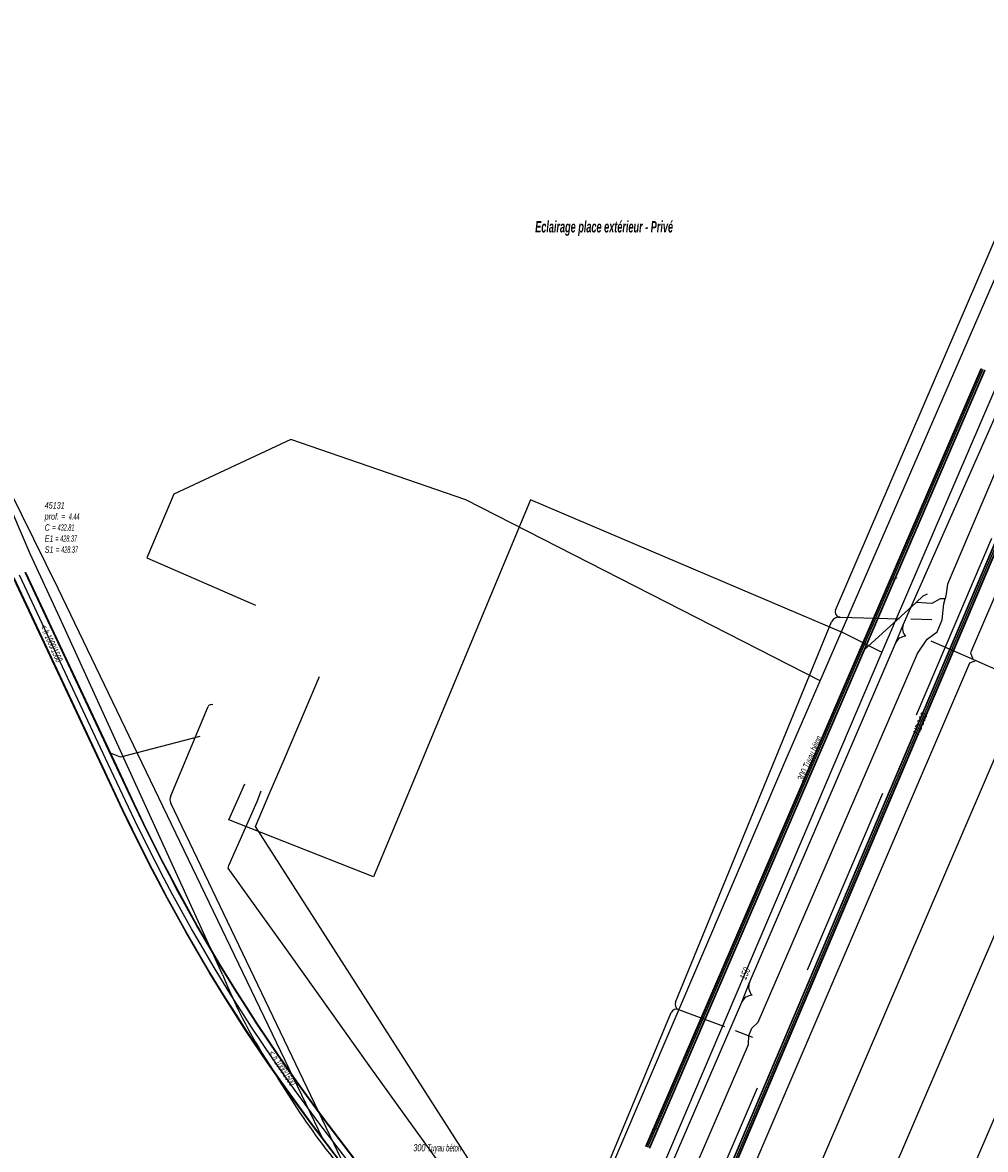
# Model space of a CAD drawing. Header units: metres. Extents: x 2695563 to 2696938, y 1260544 to 1262032.
# Tile 193 of 256: x 2696119 to 2696194, y 1261849 to 1261937. Entities that reach past the tile are written whole.
import ezdxf

# ---------------------------------------------------------------- set-up
doc = ezdxf.new("R2010")
doc.units = ezdxf.units.M
doc.header["$LTSCALE"] = 100
doc.linetypes.add('AUSGEZOGEN', pattern=[0])
doc.linetypes.add('STRICHLINIE2_S3', pattern=[0.25, 0.15, -0.1])
for name, color, linetype in [('Eau portable_Cadastre des conduites_Conduite', 171, 'AUSGEZOGEN'), ('Eau potable_Cadastre des conduites_Conduite_Texte', 171, 'AUSGEZOGEN'), ('EU_Cadastre des conduites', 24, 'AUSGEZOGEN'), ('EU_Cadastre des conduites – Texte', 7, 'AUSGEZOGEN'), ('EU_Cadastre des conduites_Regard normalisé – Texte', 24, 'AUSGEZOGEN'), ('Gaz_Cadastre des conduites_Conduite', 32, 'AUSGEZOGEN'), ('Gaz_Cadastre des conduites_Conduite_Texte', 32, 'AUSGEZOGEN'), ('Réseau électrique_Cadastre des conduite_Texte libre_Texte', 1, 'AUSGEZOGEN'), ('Réseau électrique_Cadastre des conduite_Tronçon de tracé', 1, 'AUSGEZOGEN'), ('TV_Cadastre des conduites_CONDUITE', 92, 'AUSGEZOGEN'), ('Télécommunications_SW_Cadastre des conduites_Bord du tracé', 94, 'AUSGEZOGEN')]:
    doc.layers.add(name, color=color, linetype=linetype)
doc.styles.add('ARIAL', font='arial.ttf')
doc.styles.add('ARIALNARROW', font='ARIALN.TTF')

# ---------------------------------------------------------------- blocks, each defined once
blk = doc.blocks.new('COMPLEXOBJECT_1898')
at = {"layer": 'Réseau électrique_Cadastre des conduite_Tronçon de tracé', "color": 1, "linetype": 'AUSGEZOGEN', "transparency": 33554687}
blk.add_lwpolyline([(6133.505, 11863.349), (6120.799, 11891.206), (6118.462, 11896.187), (6113.039, 11908.893), (6110.856, 11914.135), (6104.797, 11926.81), (6098.44, 11940.41), (6090.262, 11958.891), (6087.208, 11965.153)], dxfattribs=at)
for centre, radius, start, end in [((6170.195, 11877.924), 39.479, 201.66605, 213.99145), ((6187.664, 11885.073), 58.086, 210.20188, 223.9179)]:
    blk.add_arc(centre, radius, start, end, dxfattribs=at)
blk = doc.blocks.new('COMPLEXOBJECT_2183')
at = {"layer": 'Réseau électrique_Cadastre des conduite_Tronçon de tracé', "color": 1, "linetype": 'AUSGEZOGEN', "transparency": 33554687}
blk.add_line((6181.733, 11891.241), (6186.383, 11891.109), dxfattribs=at)
blk.add_arc((6181.626, 11890.642), 0.608, 79.89113, 155.43974, dxfattribs=at)
blk = doc.blocks.new('COMPLEXOBJECT_2185')
at = {"layer": 'Réseau électrique_Cadastre des conduite_Tronçon de tracé', "color": 1, "linetype": 'AUSGEZOGEN', "transparency": 33554687}
blk.add_line((6172.723, 11859.255), (6169.073, 11860.612), dxfattribs=at)
blk.add_arc((6169.308, 11861.012), 0.464, 157.62225, 239.54529, dxfattribs=at)
blk = doc.blocks.new('COMPLEXOBJECT_2206')
at = {"layer": 'Réseau électrique_Cadastre des conduite_Tronçon de tracé', "color": 1, "linetype": 'AUSGEZOGEN', "transparency": 33554687}
blk.add_lwpolyline([(6159.765, 11839.247), (6160.316, 11840.61), (6168.549, 11860.384)], dxfattribs=at)
blk.add_arc((6178.592, 11832.449), 20.017, 160.14536, 172.61927, dxfattribs=at)
blk = doc.blocks.new('COMPLEXOBJECT_2214')
at = {"layer": 'Réseau électrique_Cadastre des conduite_Tronçon de tracé', "color": 1, "linetype": 'AUSGEZOGEN', "transparency": 33554687}
for p, q in [((6129.446, 11877.294), (6132.372, 11884.265)), ((6146.518, 11841.135), (6129.461, 11876.718)), ((6154.501, 11835.746), (6146.913, 11840.687))]:
    blk.add_line(p, q, dxfattribs=at)
for centre, radius, start, end in [((6130.086, 11877.022), 0.695, 156.99977, 205.98371), ((6147.493, 11841.597), 1.079, 205.33667, 237.46835)]:
    blk.add_arc(centre, radius, start, end, dxfattribs=at)

msp = doc.modelspace()

# ---------------------------------------------------------------- linework, layer by layer
at = {"layer": 'Eau portable_Cadastre des conduites_Conduite', "color": 7, "linetype": 'AUSGEZOGEN', "transparency": 33554687}
for points in [[(2696207.24, 1261937.759), (2696185.971, 1261888.318), (2696165.025, 1261839.205), (2696164.935, 1261839.016), (2696164.473, 1261838.04), (2696163.537, 1261836.421), (2696162.945, 1261835.458), (2696162.424, 1261835.078)], [(2696183.101, 1261889.761), (2696182.946, 1261889.827), (2696158.52, 1261900.22), (2696146.26, 1261870.79), (2696134.97, 1261875.24), (2696136.219, 1261878.039)], [(2696185.971, 1261888.318), (2696185.783, 1261888.412), (2696183.101, 1261889.761)]]:
    msp.add_lwpolyline(points, dxfattribs=at)
at = {"layer": 'EU_Cadastre des conduites', "linetype": 'AUSGEZOGEN', "transparency": 33554687}
for p, q in [((2696193.712, 1261910.458), (2696167.514, 1261849.718)), ((2696193.73, 1261910.45), (2696167.532, 1261849.71)), ((2696193.748, 1261910.443), (2696167.55, 1261849.703)), ((2696193.988, 1261910.339), (2696167.79, 1261849.599)), ((2696194.006, 1261910.332), (2696167.808, 1261849.592)), ((2696194.024, 1261910.324), (2696167.826, 1261849.584)), ((2696125.074, 1261879.36), (2696118.148, 1261894.109)), ((2696125.093, 1261879.368), (2696118.166, 1261894.117)), ((2696125.111, 1261879.377), (2696118.185, 1261894.126)), ((2696125.979, 1261879.785), (2696119.053, 1261894.534)), ((2696125.997, 1261879.794), (2696119.072, 1261894.543)), ((2696126.016, 1261879.802), (2696119.09, 1261894.551)), ((2696126.655, 1261876.001), (2696125.074, 1261879.36)), ((2696126.673, 1261876.01), (2696125.093, 1261879.368)), ((2696126.691, 1261876.018), (2696125.111, 1261879.377)), ((2696127.559, 1261876.43), (2696125.979, 1261879.785)), ((2696127.577, 1261876.438), (2696125.997, 1261879.794)), ((2696127.595, 1261876.447), (2696126.016, 1261879.802)), ((2696127.387, 1261874.471), (2696126.655, 1261876.001)), ((2696127.405, 1261874.48), (2696126.673, 1261876.01)), ((2696127.423, 1261874.488), (2696126.691, 1261876.018)), ((2696128.285, 1261874.91), (2696127.559, 1261876.43)), ((2696128.303, 1261874.918), (2696127.577, 1261876.438)), ((2696128.321, 1261874.927), (2696127.595, 1261876.447)), ((2696129.62, 1261872.232), (2696128.285, 1261874.91)), ((2696129.638, 1261872.242), (2696128.303, 1261874.918)), ((2696129.656, 1261872.251), (2696128.321, 1261874.927)), ((2696128.73, 1261871.777), (2696127.387, 1261874.471)), ((2696128.748, 1261871.786), (2696127.405, 1261874.48)), ((2696128.766, 1261871.796), (2696127.423, 1261874.488)), ((2696130.314, 1261870.909), (2696129.62, 1261872.232)), ((2696130.331, 1261870.918), (2696129.638, 1261872.242)), ((2696130.349, 1261870.927), (2696129.656, 1261872.251)), ((2696129.429, 1261870.443), (2696128.73, 1261871.777)), ((2696129.446, 1261870.453), (2696128.748, 1261871.786)), ((2696129.464, 1261870.462), (2696128.766, 1261871.796)), ((2696130.132, 1261869.112), (2696129.429, 1261870.443)), ((2696130.149, 1261869.121), (2696129.446, 1261870.453)), ((2696130.167, 1261869.131), (2696129.464, 1261870.462)), ((2696131.011, 1261869.587), (2696130.314, 1261870.909)), ((2696131.029, 1261869.597), (2696130.331, 1261870.918)), ((2696131.046, 1261869.606), (2696130.349, 1261870.927)), ((2696132.46, 1261866.971), (2696131.011, 1261869.587)), ((2696132.477, 1261866.981), (2696131.029, 1261869.597)), ((2696132.494, 1261866.991), (2696131.046, 1261869.606)), ((2696131.59, 1261866.477), (2696130.132, 1261869.112)), ((2696131.607, 1261866.487), (2696130.149, 1261869.121)), ((2696131.624, 1261866.497), (2696130.167, 1261869.131)), ((2696133.211, 1261865.679), (2696132.46, 1261866.971)), ((2696133.228, 1261865.689), (2696132.477, 1261866.981)), ((2696133.245, 1261865.699), (2696132.494, 1261866.991)), ((2696132.346, 1261865.176), (2696131.59, 1261866.477)), ((2696132.364, 1261865.186), (2696131.607, 1261866.487)), ((2696132.381, 1261865.196), (2696131.624, 1261866.497)), ((2696133.103, 1261863.877), (2696132.346, 1261865.176)), ((2696133.12, 1261863.887), (2696132.364, 1261865.186)), ((2696133.138, 1261863.897), (2696132.381, 1261865.196)), ((2696133.964, 1261864.385), (2696133.211, 1261865.679)), ((2696133.982, 1261864.395), (2696133.228, 1261865.689)), ((2696133.999, 1261864.405), (2696133.245, 1261865.699)), ((2696134.307, 1261863.812), (2696133.964, 1261864.385)), ((2696134.325, 1261863.822), (2696133.982, 1261864.395)), ((2696134.342, 1261863.833), (2696133.999, 1261864.405)), ((2696133.452, 1261863.293), (2696133.103, 1261863.877)), ((2696133.469, 1261863.304), (2696133.12, 1261863.887)), ((2696133.487, 1261863.314), (2696133.138, 1261863.897)), ((2696134.692, 1261861.315), (2696133.469, 1261863.304)), ((2696134.709, 1261861.326), (2696133.487, 1261863.314)), ((2696135.521, 1261861.836), (2696134.307, 1261863.812)), ((2696135.538, 1261861.847), (2696134.325, 1261863.822)), ((2696135.555, 1261861.858), (2696134.342, 1261863.833)), ((2696134.675, 1261861.304), (2696133.452, 1261863.293)), ((2696136.33, 1261860.578), (2696135.521, 1261861.836)), ((2696136.347, 1261860.589), (2696135.538, 1261861.847)), ((2696136.364, 1261860.6), (2696135.555, 1261861.858)), ((2696135.488, 1261860.039), (2696134.675, 1261861.304)), ((2696135.505, 1261860.05), (2696134.692, 1261861.315)), ((2696135.522, 1261860.06), (2696134.709, 1261861.326)), ((2696136.298, 1261858.77), (2696135.488, 1261860.039)), ((2696136.315, 1261858.781), (2696135.505, 1261860.05)), ((2696136.331, 1261858.792), (2696135.522, 1261860.06)), ((2696137.135, 1261859.318), (2696136.33, 1261860.578)), ((2696137.151, 1261859.329), (2696136.347, 1261860.589)), ((2696137.168, 1261859.34), (2696136.364, 1261860.6)), ((2696138.801, 1261856.836), (2696137.135, 1261859.318)), ((2696138.817, 1261856.847), (2696137.151, 1261859.329)), ((2696138.834, 1261856.859), (2696137.168, 1261859.34)), ((2696137.976, 1261856.269), (2696136.298, 1261858.77)), ((2696137.993, 1261856.281), (2696136.315, 1261858.781)), ((2696138.009, 1261856.292), (2696136.331, 1261858.792)), ((2696139.709, 1261853.806), (2696137.976, 1261856.269)), ((2696139.725, 1261853.818), (2696137.993, 1261856.281)), ((2696139.741, 1261853.83), (2696138.009, 1261856.292)), ((2696140.521, 1261854.39), (2696138.801, 1261856.836)), ((2696140.537, 1261854.402), (2696138.817, 1261856.847)), ((2696140.553, 1261854.414), (2696138.834, 1261856.859)), ((2696141.495, 1261851.377), (2696139.709, 1261853.806)), ((2696141.511, 1261851.389), (2696139.725, 1261853.818)), ((2696141.527, 1261851.401), (2696139.741, 1261853.83)), ((2696142.295, 1261851.977), (2696140.521, 1261854.39)), ((2696142.311, 1261851.989), (2696140.537, 1261854.402)), ((2696142.327, 1261852.001), (2696140.553, 1261854.414)), ((2696146.669, 1261846.233), (2696142.295, 1261851.977)), ((2696146.685, 1261846.246), (2696142.311, 1261851.989)), ((2696146.701, 1261846.258), (2696142.327, 1261852.001)), ((2696145.885, 1261845.612), (2696141.495, 1261851.377)), ((2696145.901, 1261845.624), (2696141.511, 1261851.389)), ((2696145.917, 1261845.637), (2696141.527, 1261851.401))]:
    msp.add_line(p, q, dxfattribs=at)
at = {"layer": 'EU_Cadastre des conduites', "color": 255, "transparency": 33554687}
for p, q in [((2696193.868, 1261910.391), (2696167.67, 1261849.651)), ((2696125.545, 1261879.581), (2696118.619, 1261894.33)), ((2696127.125, 1261876.224), (2696125.545, 1261879.581)), ((2696127.854, 1261874.699), (2696127.125, 1261876.224)), ((2696129.193, 1261872.014), (2696127.854, 1261874.699)), ((2696129.889, 1261870.685), (2696129.193, 1261872.014)), ((2696130.589, 1261869.359), (2696129.889, 1261870.685)), ((2696132.042, 1261866.734), (2696130.589, 1261869.359)), ((2696132.796, 1261865.437), (2696132.042, 1261866.734)), ((2696133.551, 1261864.141), (2696132.796, 1261865.437)), ((2696133.897, 1261863.563), (2696133.551, 1261864.141)), ((2696135.115, 1261861.581), (2696133.897, 1261863.563)), ((2696135.926, 1261860.319), (2696135.115, 1261861.581)), ((2696136.733, 1261859.055), (2696135.926, 1261860.319)), ((2696138.405, 1261856.564), (2696136.733, 1261859.055)), ((2696140.131, 1261854.11), (2696138.405, 1261856.564)), ((2696141.911, 1261851.689), (2696140.131, 1261854.11)), ((2696146.293, 1261845.935), (2696141.911, 1261851.689))]:
    msp.add_line(p, q, dxfattribs=at)
at = {"layer": 'EU_Cadastre des conduites', "color": 24, "linetype": 'AUSGEZOGEN', "transparency": 33554687}
for p, q in [((2696187.159, 1261894.109), (2696186.856, 1261894.014)), ((2696168.537, 1261851.156), (2696168.017, 1261851.024))]:
    msp.add_line(p, q, dxfattribs=at)
for points in [[(2696211.202, 1261940.873), (2696203.924, 1261923.756), (2696203.517, 1261923.435), (2696203.291, 1261923.008), (2696203.183, 1261922.558), (2696203.169, 1261921.997), (2696191.095, 1261893.643), (2696190.994, 1261892.878), (2696190.925, 1261892.484)], [(2696214.664, 1261938.959), (2696192.896, 1261888.263), (2696193.07, 1261887.777)], [(2696168.72, 1261841.911), (2696175.561, 1261857.688), (2696175.59, 1261858.384), (2696175.818, 1261858.981), (2696176.311, 1261859.436), (2696188.763, 1261888.209), (2696189.519, 1261889.344), (2696190.291, 1261889.92), (2696190.687, 1261890.841), (2696190.805, 1261892.109), (2696190.925, 1261892.484)], [(2696189.521, 1261892.843), (2696189.18, 1261892.706), (2696188.645, 1261892.214), (2696184.565, 1261888.489)], [(2696190.925, 1261892.484), (2696190.527, 1261892.483), (2696189.865, 1261892.13), (2696188.645, 1261892.214)], [(2696189.798, 1261889.216), (2696193.07, 1261887.777), (2696193.307, 1261887.682), (2696197.311, 1261885.9)], [(2696172.445, 1261839.981), (2696192.847, 1261887.493), (2696193.307, 1261887.682)], [(2696176.753, 1261838.062), (2696197.152, 1261885.578), (2696197.521, 1261885.795)], [(2696181.738, 1261835.897), (2696202.13, 1261883.371), (2696202.598, 1261883.556)], [(2696132.69, 1261881.73), (2696126.499, 1261880.125), (2696125.709, 1261880.439)], [(2696186.889, 1261833.59), (2696207.281, 1261881.084), (2696207.748, 1261881.28)]]:
    msp.add_lwpolyline(points, dxfattribs=at)
at = {"layer": 'Gaz_Cadastre des conduites_Conduite', "linetype": 'AUSGEZOGEN', "transparency": 33554687}
for p, q in [((2696211.484, 1261936.246), (2696168.81, 1261835.711)), ((2696211.503, 1261936.244), (2696168.825, 1261835.7)), ((2696211.523, 1261936.243), (2696168.841, 1261835.689)), ((2696211.797, 1261936.217), (2696169.059, 1261835.531)), ((2696211.817, 1261936.216), (2696169.075, 1261835.52)), ((2696211.836, 1261936.214), (2696169.09, 1261835.509))]:
    msp.add_line(p, q, dxfattribs=at)
at = {"layer": 'Gaz_Cadastre des conduites_Conduite', "color": 255, "linetype": 'AUSGEZOGEN', "transparency": 33554687}
msp.add_line((2696211.66, 1261936.23), (2696168.95, 1261835.61), dxfattribs=at)
at = {"layer": 'Gaz_Cadastre des conduites_Conduite', "color": 32, "linetype": 'AUSGEZOGEN', "transparency": 33554687}
msp.add_lwpolyline([(2696154.871, 1261843.683), (2696151.897, 1261847.744), (2696148.993, 1261851.793), (2696146.062, 1261855.874), (2696139.619, 1261864.908), (2696137.138, 1261868.337), (2696134.91, 1261871.468), (2696134.948, 1261871.678), (2696137.166, 1261876.666), (2696137.221, 1261876.806), (2696137.489, 1261877.495)], dxfattribs=at)
at = {"layer": 'Réseau électrique_Cadastre des conduite_Tronçon de tracé', "color": 1, "linetype": 'AUSGEZOGEN', "transparency": 33554687}
for p, q in [((2696182.36, 1261891.601), (2696198.737, 1261929.71)), ((2696187.642, 1261890.468), (2696197.911, 1261913.714)), ((2696121.623, 1261893.285), (2696115.982, 1261904.708)), ((2696142.296, 1261850.337), (2696121.623, 1261893.285)), ((2696169.849, 1261860.999), (2696182.043, 1261890.705)), ((2696189.884, 1261890.847), (2696188.243, 1261890.894)), ((2696187.025, 1261889.009), (2696187.642, 1261890.468)), ((2696175.633, 1261862.53), (2696187.025, 1261889.009)), ((2696175.025, 1261860.991), (2696175.633, 1261862.53)), ((2696165.628, 1261839.245), (2696175.025, 1261860.991)), ((2696175.881, 1261858.251), (2696174.527, 1261858.754))]:
    msp.add_line(p, q, dxfattribs=at)
at = {"layer": 'Réseau électrique_Cadastre des conduite_Tronçon de tracé', "color": 1, "linetype": 'STRICHLINIE2_S3', "transparency": 33554687}
msp.add_lwpolyline([(2696170.36, 1261840.52), (2696188.669, 1261883.441), (2696210.859, 1261935.351), (2696211.108, 1261937.524), (2696240.38, 1262005.938)], dxfattribs=at)
at = {"layer": 'Réseau électrique_Cadastre des conduite_Tronçon de tracé', "color": 1, "linetype": 'AUSGEZOGEN', "transparency": 33554687}
for centre, radius, start, end in [((2696182.725, 1261891.447), 0.397, 157.14498, 266.75335), ((2696188.349, 1261890.154), 0.774, 156.08131, 229.62045), ((2696187.869, 1261888.647), 0.918, 91.29963, 156.7845), ((2696133.59, 1261883.97), 0.27, 64.42557, 156.99586), ((2696176.454, 1261862.183), 0.892, 157.07021, 226.28179), ((2696175.856, 1261860.633), 0.905, 91.15768, 156.70897), ((2696169.901, 1261860.033), 0.414, 69.93093, 157.09818)]:
    msp.add_arc(centre, radius, start, end, dxfattribs=at)
at = {"layer": 'TV_Cadastre des conduites_CONDUITE', "color": 92, "linetype": 'AUSGEZOGEN', "transparency": 33554687}
for points in [[(2696181.15, 1261886.099), (2696210.487, 1261953.617), (2696214.801, 1261963.406), (2696212.358, 1261969.668), (2696217.848, 1261981.166), (2696222.732, 1261991.241), (2696231.647, 1262010.302)], [(2696181.15, 1261886.099), (2696153.47, 1261900.223), (2696139.796, 1261904.933), (2696130.67, 1261900.659), (2696128.549, 1261895.702), (2696137.045, 1261892.003)], [(2696159.525, 1261833.628), (2696161.022, 1261839.151), (2696178.38, 1261879.725), (2696181.15, 1261886.099)]]:
    msp.add_lwpolyline(points, dxfattribs=at)
at = {"layer": 'Télécommunications_SW_Cadastre des conduites_Bord du tracé', "color": 94, "linetype": 'AUSGEZOGEN', "transparency": 33554687}
msp.add_lwpolyline([(2696164.312, 1261834.702), (2696161.227, 1261836.942), (2696137.038, 1261874.71), (2696138.116, 1261877.227), (2696139.297, 1261879.984), (2696140.873, 1261883.661), (2696142.054, 1261886.418)], dxfattribs=at)

# ---------------------------------------------------------------- block references
at = {"layer": 'Réseau électrique_Cadastre des conduite_Tronçon de tracé', "color": 1, "linetype": 'AUSGEZOGEN', "lineweight": -3, "transparency": 33554687}
for name in ['COMPLEXOBJECT_1898', 'COMPLEXOBJECT_2183', 'COMPLEXOBJECT_2214', 'COMPLEXOBJECT_2185', 'COMPLEXOBJECT_2206']:
    msp.add_blockref(name, (2690000.97, 1249999.81), dxfattribs=at)

# ---------------------------------------------------------------- texts
at = {"layer": 'Eau potable_Cadastre des conduites_Conduite_Texte', "color": 7, "transparency": 33554687, "insert": (2696175.279, 1261863.233), "char_height": 0.55426, "width": 1.10014, "attachment_point": 5, "rotation": 66.9024, "style": 'ARIAL'}
msp.add_mtext('\\A1;{\\fArial|i1|b0;\\H0.554263;\\W0.700000;\\C7;150}\\P', dxfattribs=at)
at = {"layer": 'EU_Cadastre des conduites – Texte', "color": 24, "transparency": 33554687, "char_height": 0.55705, "width": 6, "style": 'ARIAL'}
for s, insert, attachment_point, rotation in [('\\A1;{\\fArial|i1|b0;\\H0.557054;\\W0.700000;\\C24;< \\W0.490000;h 1000/1500}\\P', (2696121.095, 1261889.032), 5, 294.615), ('\\A1;{\\fArial|b0|i1|c0|p34;\\W0.7;300 \\W0.49;Tuyau béton}', (2696179.999, 1261878.131), 7, 66.3237), ('\\A1;{\\fArial|i1|b0;\\H0.557054;\\W0.700000;\\C24;< \\W0.490000;h 1000/1500}\\P', (2696139.114, 1261855.856), 5, 304.0731), ('\\A1;{\\fArial|b0|i1|c0|p34;\\W0.7;300 \\W0.49;Tuyau béton}', (2696149.368, 1261849.188), 7, 359.7336)]:
    msp.add_mtext(s, dxfattribs=dict(at, insert=insert, attachment_point=attachment_point, rotation=rotation))
at = {"layer": 'EU_Cadastre des conduites_Regard normalisé – Texte', "color": 24, "transparency": 33554687, "insert": (2696120.573, 1261900.04), "char_height": 0.50641, "width": 2.83911, "attachment_point": 1, "line_spacing_factor": 1.024096, "style": 'ARIAL'}
msp.add_mtext('\\A1;{\\fArial|b0|i1|c0|p34;\\W0.69641;45131}\\P{\\fArial|b0|i1|c0|p34;\\H0.99721x;\\W0.69641;prof. = \\W0.48749; 4.44}\\P{\\fArial|b0|i1|c0|p34;\\H0.99721x;\\W0.69641;C =\\W0.48749; 432.81}\\P{\\fArial|b0|i1|c0|p34;\\H0.99721x;\\W0.69641;E1 \\W0.48749;= 428.37}\\P{\\fArial|b0|i1|c0|p34;\\H0.99721x;\\W0.69641;S1 =\\W0.48749; 428.37}', dxfattribs=at)
at = {"layer": 'Gaz_Cadastre des conduites_Conduite_Texte', "color": 32, "transparency": 33554687, "insert": (2696188.961, 1261882.74), "char_height": 0.55825, "width": 1.90938, "attachment_point": 5, "rotation": 67.0005, "style": 'ARIAL'}
msp.add_mtext('\\A1;{\\fArial|i1|b0;\\H0.558250;\\W0.700000;\\C32;HD300}\\P', dxfattribs=at)
at = {"layer": 'Réseau électrique_Cadastre des conduite_Texte libre_Texte', "color": 1, "transparency": 33554687, "insert": (2696164.272, 1261921.406), "char_height": 0.88813, "width": 12, "attachment_point": 5, "style": 'ARIALNARROW'}
msp.add_mtext('\\A1;{\\fArial Narrow|b1|i1|c0|p34;\\W0.7;Eclairage place extérieur - Privé}', dxfattribs=at)

doc.saveas('drawing.dxf')
